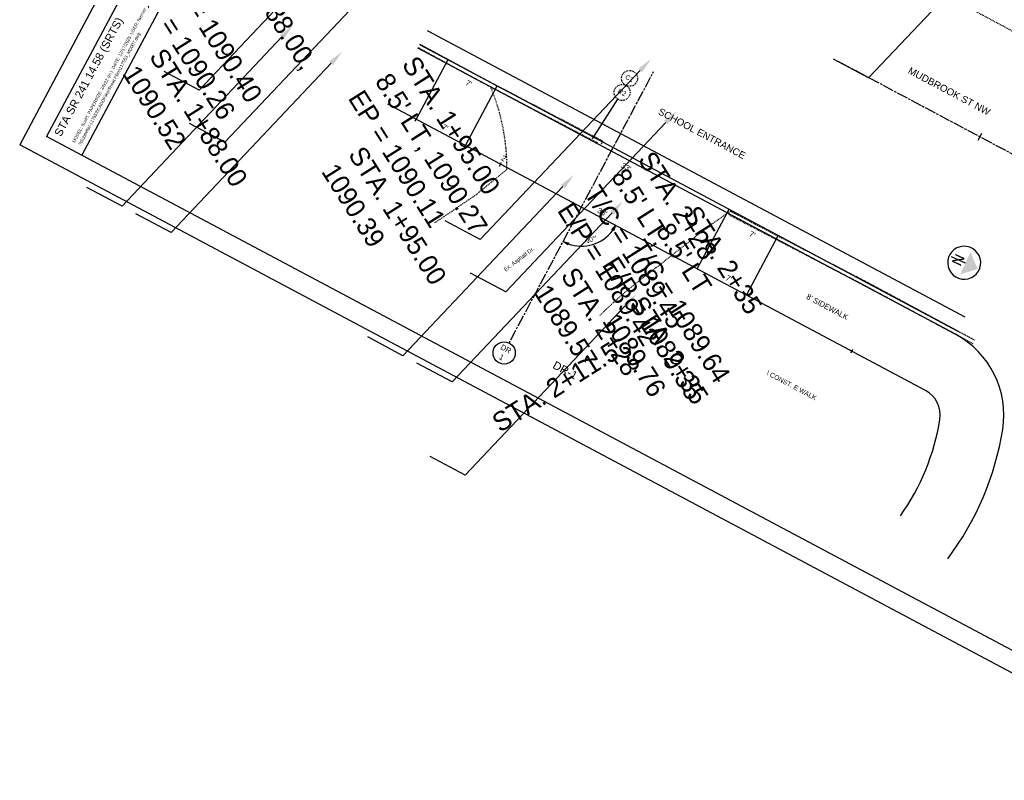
# Model space of a CAD drawing. Header units: feet. Extents: x 2247416 to 2247635, y 439127 to 439304.
# Tile 1 of 4: x 2247416 to 2247539, y 439127 to 439222. Entities that reach past the tile are written whole.
import ezdxf
from ezdxf import colors
from ezdxf.entities.mleader import LeaderData, LeaderLine
from ezdxf.enums import TextEntityAlignment as Align
from ezdxf.math import Vec2, Vec3

# ---------------------------------------------------------------- set-up
doc = ezdxf.new("R2010")
doc.units = ezdxf.units.FT
doc.header["$MEASUREMENT"] = 0
doc.header["$PDMODE"] = 3
for name, pattern in [('CL', [2, 0.3, -0.15, 1.4, -0.15]), ('OhDOT_USTN1', [0.055, 0.014, -0.041]), ('OhDOT_USTN2', [0.11, 0.069, -0.041]), ('OhDOT_USTN3', [0.22, 0.165, -0.055]), ('OhDOT_USTN5', [0.11, 0.055, -0.055])]:
    doc.linetypes.add(name, pattern=pattern)
for name, color, linetype in [('DR_X_Storm_Sewer', 151, 'OhDOT_USTN5'), ('GE_P_Cells', 1, 'Continuous'), ('GE_P_CL', 7, 'CL'), ('GE_P_CL_Text', 7, 'Continuous'), ('PV_P_Curb', 120, 'Continuous'), ('PV_P_Drive', 230, 'Continuous'), ('PV_P_EOP', 7, 'Continuous'), ('PV_P_Saw_Cut_Line', 62, 'Continuous'), ('PV_P_Text', 7, 'Continuous'), ('PV_P_Walk', 231, 'Continuous'), ('PV_X_Curb', 120, 'OhDOT_USTN1'), ('PV_X_EOP', 7, 'OhDOT_USTN3'), ('PV_X_Parking_Lot', 7, 'OhDOT_USTN5'), ('PV_X_Text', 7, 'Continuous'), ('SH_Border', 7, 'Continuous'), ('SH_Data', 7, 'Continuous'), ('SH_Text', 7, 'Continuous'), ('TX_P_20', 7, 'Continuous')]:
    doc.layers.add(name, color=color, linetype=linetype)
doc.styles.add('Font 70-Main Title', font='txt', dxfattribs={"height": 0.25})
doc.styles.add('OHDOTSymbols', font='arial.ttf')
doc.styles.add('Slanted-Normal', font='font31.shx', dxfattribs={"height": 0.12})
doc.styles.get("Standard").update_dxf_attribs({"font": 'arial.ttf'})
doc.styles.add('Straight-Normal', font='font30.shx', dxfattribs={"height": 0.14})
doc.dimstyles.new('Dec-2  Slanted', dxfattribs={"dimtxt": 0.14, "dimasz": 0.14, "dimexe": 0.07, "dimexo": 0.07, "dimgap": 0.07, "dimtad": 1, "dimzin": 3, "dimdsep": 46, "dimtxsty": 'Slanted-Normal', "dimblk": 'Dim1', "dimcen": 0, "dimclrd": 95, "dimclre": 95, "dimclrt": 7, "dimazin": 3, "dimtfac": 1, "dimtix": 1, "dimtofl": 0, "dimtmove": 1, "dimatfit": 3, "dimldrblk": 'Dim1', "dimfxl": 1, "dimtolj": 1, "dimtzin": 0, "dimlwd": -1, "dimlwe": -1, "dimarcsym": 0})

# ---------------------------------------------------------------- blocks, each defined once
blk = doc.blocks.new('NARROW')
at = {"layer": 'SH_Data', "color": 7, "linetype": 'Continuous'}
blk.add_line((0, 0.033), (0, -0.354), dxfattribs=at)
blk.add_arc((0, 0), 0.415, 129.7798, 129.7633, dxfattribs=at)
blk.add_solid([(0, 0.374), (-0.308, 0.033), (0.308, 0.033)], dxfattribs=at)
at = {"layer": 'SH_Data', "color": 7, "linetype": 'Continuous', "style": 'Font 70-Main Title', "width": 1.15}
blk.add_text('N', height=0.25, dxfattribs=at).set_placement((-0.001, -0.166), align=Align.MIDDLE_CENTER)
blk = doc.blocks.new('Dim1')
h = blk.add_hatch(color=4)
h.dxf.hatch_style = 1
h.paths.add_polyline_path([(0, 0), (-1, -0.2), (-1, 0.2)])
at = {"color": 4}
blk.add_lwpolyline([(0, 0), (-1, -0.2), (-1, 0.2), (0, 0)], dxfattribs=at)
blk = doc.blocks.new('*D963')
at = {"color": 95, "linetype": 'Continuous', "transparency": 16777216}
blk.add_arc((2247486.29, 439198.9), 4.89, 250.1795, 323.7458, dxfattribs=at)
at = {"layer": 'Defpoints', "color": 0, "transparency": 16777216}
for p in [(2247495.37, 439215.95), (2247461.97, 439211.85), (2247486.46, 439194.01), (2247477.2, 439181.84), (2247529.53, 439175.87)]:
    blk.add_point(p, dxfattribs=at)
at = {"color": 95, "transparency": 16777216, "xscale": 0.7000000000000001, "yscale": 0.7000000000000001, "zscale": 0.7000000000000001}
for p, rotation in [((2247490.6, 439196.6), 57.85422836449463), ((2247483.99, 439194.58), 156.0710966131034)]:
    blk.add_blockref('Dim1', p, dxfattribs=dict(at, rotation=rotation))
at = {"color": 7, "transparency": 16777216, "insert": (2247487.53, 439194.84), "char_height": 0.6, "attachment_point": 5, "rotation": 16.9627, "style": 'Slanted-Normal'}
blk.add_mtext("\\A1;90°'", dxfattribs=at)

msp = doc.modelspace()

# ---------------------------------------------------------------- linework, layer by layer
at = {"layer": 'DR_X_Storm_Sewer'}
msp.add_line((2247524.957, 439229.358, 1092.438), (2247546.12, 439218.024, 1092.438), dxfattribs=at)
at = {"layer": 'GE_P_CL'}
msp.add_line((2247477.205, 439181.836), (2247495.375, 439215.955), dxfattribs=at)
msp.add_lwpolyline([(2247518.523, 439217.276), (2247583.26, 439182.8)], dxfattribs=at)
at = {"layer": 'GE_P_CL_Text'}
for p, q in [((2247487.69, 439207.506, -544.113), (2247490.871, 439212.496, -78.653)), ((2247465.429, 439209.722), (2247465.664, 439210.163)), ((2247536.148, 439207.323, 1083.62), (2247536.618, 439208.205, 1083.62)), ((2247476.021, 439204.081), (2247476.256, 439204.522)), ((2247520.153, 439180.579, 1083.62), (2247520.388, 439181.02, 1083.62))]:
    msp.add_line(p, q, dxfattribs=at)
at = {"layer": 'GE_P_CL_Text', "linetype": 'OhDOT_USTN2'}
for centre in [(2247492.349, 439215.104), (2247491.409, 439213.339)]:
    msp.add_circle(centre, 1, dxfattribs=at)
at = {"layer": 'GE_P_CL_Text'}
msp.add_circle((2247476.592, 439180.584, 542.139), 1.394, dxfattribs=at)
at = {"layer": 'PV_P_Curb'}
msp.add_lwpolyline([(2247532.326, 439154.699, 0.1225373), (2247539.24, 439170.972, 0.3201442), (2247533.288, 439182.93), (2247502.638, 439199.253), (2247465.733, 439218.906)], format="xyb", dxfattribs=at)
at = {"layer": 'PV_P_Drive'}
for points in [[(2247465.547, 439209.942), (2247469.55, 439217.459)], [(2247471.725, 439206.652), (2247475.728, 439214.169)], [(2247500.852, 439191.14), (2247504.848, 439198.643)], [(2247507.031, 439187.85), (2247511.026, 439195.352)]]:
    msp.add_lwpolyline(points, dxfattribs=at)
at = {"layer": 'PV_P_EOP'}
for p, q in [((2247465.968, 439219.348), (2247502.803, 439199.731)), ((2247502.803, 439199.731), (2247533.523, 439183.372))]:
    msp.add_line(p, q, dxfattribs=at)
at = {"layer": 'PV_P_Saw_Cut_Line'}
msp.add_line((2247466.909, 439221.113), (2247534.463, 439185.137), dxfattribs=at)
at = {"layer": 'PV_P_Walk'}
msp.add_line((2247529.528, 439175.869), (2247461.973, 439211.845), dxfattribs=at)
for centre, radius, start, end in [((2247527.883, 439172.78), 3.5, 350.95399, 61.96266), ((2247503.082, 439176.728), 28.614, 324.52477, 350.95399)]:
    msp.add_arc(centre, radius, start, end, dxfattribs=at)
at = {"layer": 'PV_X_Curb'}
for points, elevation in [([(2247465.774, 439218.982), (2247473.049, 439215.009), (2247488.298, 439207.017), (2247488.229, 439206.887)], 1091.281), ([(2247504.804, 439197.971), (2247521.673, 439189.191), (2247535.508, 439181.75)], 1089.437)]:
    msp.add_lwpolyline(points, dxfattribs=dict(at, elevation=elevation))
at = {"layer": 'PV_X_EOP'}
for points, elevation in [([(2247466.009, 439219.424), (2247473.285, 439215.45), (2247488.976, 439207.226), (2247488.671, 439206.652)], 1091.281), ([(2247505.034, 439198.415), (2247521.907, 439189.633), (2247535.744, 439182.19)], 1089.437)]:
    msp.add_lwpolyline(points, dxfattribs=dict(at, elevation=elevation))
at = {"layer": 'PV_X_Parking_Lot'}
for points, elevation in [([(2247476.945, 439203.657), (2247473.059, 439200.472)], 1090.09), ([(2247473.059, 439200.472), (2247467.809, 439196.896)], 1090.09), ([(2247505.034, 439198.415), (2247502.258, 439196.49), (2247494.737, 439190.556)], 1089.437)]:
    msp.add_lwpolyline(points, dxfattribs=dict(at, elevation=elevation))
for centre, radius, start, end in [((2247450.068, 439203.752, 1090.133), 26.877, 359.79907, 22.28235), ((2247528.272, 439145.353, 1089.615), 56.284, 126.57069, 134.7874)]:
    msp.add_arc(centre, radius, start, end, dxfattribs=at)
at = {"layer": 'SH_Border'}
for p, q in [((2247467.42, 439303.854), (2247415.715, 439206.763)), ((2247468.452, 439300.472), (2247419.097, 439207.795)), ((2247472.865, 439298.122), (2247423.51, 439205.445)), ((2247564.733, 439130.237), (2247419.097, 439207.795)), ((2247565.764, 439126.855), (2247415.715, 439206.763))]:
    msp.add_line(p, q, dxfattribs=at)

# ---------------------------------------------------------------- block references
at = {"layer": 'GE_P_Cells', "xscale": 5, "yscale": 5, "zscale": 5, "rotation": 244.6935946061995}
msp.add_blockref('NARROW', (2247534.397, 439191.926), dxfattribs=at)

# ---------------------------------------------------------------- texts
at = {"layer": 'GE_P_CL_Text', "style": 'Slanted-Normal'}
for s, insert, char_height, width, attachment_point, rotation in [("STA. 1+88.00,\\P8.5' LT\\PT/C = 1090.40\\PE/P = 1090.26", (2247442.18, 439234.621, 2167.247), 2.4, 57.4825, 1, 302.31251), ('STA. 1+88.00\\P1090.52', (2247433.95, 439219.151, 2167.247), 2.4, 57.4825, 1, 302.31251), ("STA. 1+95.00\\P8.5' LT, 1090.27\\PEP = 1090.11", (2247465.695, 439218.17, 1083.627), 2.4, 57.4825, 1, 302.31251), ("7'", (2247471.968, 439214.16), 0.7, 7.70436, 8, 331.96266), ('C1', (2247492.349, 439215.104), 0.6, 14.37063, 5, 331.96266), ('R2', (2247491.409, 439213.339), 0.6, 14.37063, 5, 331.96266), ("7'", (2247469.014, 439208.613), 0.7, 7.70436, 8, 331.96266), ('STA. 1+95.00\\P1090.39', (2247458.955, 439206.826, 1083.627), 2.4, 57.4825, 1, 302.31251), ('2', (2247476.373, 439204.743), 0.7, 7.70436, 8, 331.96266), ("STA. 2+28 \\P8.5' LT, \\PT/C = 1089.45\\PE/P = 1089.42", (2247495.361, 439206.201, 2167.247), 2.4, 57.4825, 1, 302.31251), ("33'", (2247491.755, 439203.623), 0.7, 7.70436, 8, 331.96266), ("33'", (2247488.758, 439197.995), 0.7, 7.70436, 8, 331.96266), ("STA. 2+35\\P8.5' LT\\PT/C = 1089.64\\PE/P = 1089.35", (2247501, 439199.368, 1083.627), 2.4, 57.4825, 1, 302.31251), ("7'", (2247507.607, 439195.181), 0.7, 7.70436, 8, 331.96266), ('STA. 2+28\\P1089.57', (2247485.66, 439191.613, 2167.247), 2.4, 57.4825, 1, 302.31251), ("7'", (2247504.653, 439189.633), 0.7, 7.70436, 8, 331.96266), ('STA. 2+35\\P1089.76', (2247494.261, 439188.024, 1083.627), 2.4, 57.4825, 1, 302.31251), ('STA. 2+11.5', (2247474.794, 439172.543, 2167.254), 2.4, 57.4825, 1, 32.31251), ('DR\\P1', (2247476.104, 439179.748, 813.044), 0.7, 7.70436, 8, 331.96266), ('\\\\ CONST. E WALK', (2247515.915, 439175.143, -1083.62), 0.6, 14.37063, 3, 331.96266)]:
    msp.add_mtext(s, dxfattribs=dict(at, insert=insert, char_height=char_height, width=width, attachment_point=attachment_point, rotation=rotation))
at = {"layer": 'PV_P_Text', "insert": (2247514.813, 439188.056, -1082.916), "char_height": 0.7, "width": 13.90979, "attachment_point": 1, "rotation": 331.96266, "style": 'Slanted-Normal'}
msp.add_mtext("8' SIDEWALK", dxfattribs=at)
at = {"layer": 'PV_X_Text', "insert": (2247476.487, 439191.191, 1086.254), "char_height": 0.5, "width": 181.3992, "attachment_point": 1, "rotation": 37.42946, "style": 'Straight-Normal'}
msp.add_mtext('Ex. Asphalt Dr.', dxfattribs=at)
at = {"layer": 'SH_Border', "char_height": 0.875, "attachment_point": 5, "rotation": 331.96266, "style": 'OHDOTSymbols'}
for s, insert in [('MUDBROOK ST NW', (2247532.518, 439213.486)), ('SCHOOL ENTRANCE', (2247501.447, 439208.167))]:
    msp.add_mtext_dynamic_manual_height_columns(s, width=59.58188, gutter_width=5, heights=[11.559], dxfattribs=dict(at, insert=insert))
at = {"layer": 'SH_Data', "linetype": 'Continuous'}
for s, p in [('MODEL: SuvFt. PAPERSIZE: 34x22 (In.)  DATE: 12/17/2025  USER: fwerner', (2247422.65, 439206.968)), (':\\\\Submittal-117553\\CADDFiles\\Sheet Files\\117553_MD007.dwg', (2247423.363, 439206.589))]:
    msp.add_text(s, height=0.4, rotation=61.96266, dxfattribs=at).set_placement(p)
at = {"layer": 'SH_Text', "linetype": 'Continuous', "style": 'OHDOTSymbols'}
msp.add_text('STA SR 241 14.58 (SRTS)', height=1, rotation=61.96266, dxfattribs=at).set_placement((2247423.936, 439215.533), align=Align.TOP_CENTER)
msp.add_text('DR-1', height=1, rotation=331.96266, dxfattribs=at).set_placement((2247484.274, 439178.409), align=Align.MIDDLE_CENTER)

# ---------------------------------------------------------------- dimensions: what is measured, and where the dimension line sits
dim = msp.add_angular_dim_2l(base=(2247486.457, 439194.013), line1=((2247529.528, 439175.869), (2247461.973, 439211.845)), line2=((2247477.205, 439181.836), (2247495.375, 439215.955)), dimstyle='Dec-2  Slanted', override={"dimpost": "'"})
dim.commit()
dim.dimension.update_dxf_attribs({"geometry": '*D963', "text_midpoint": (2247487.525, 439194.844)})

# ---------------------------------------------------------------- leaders
at = {"layer": 'TX_P_20'}
ml = msp.add_multileader_mtext('Standard', dxfattribs=at)
ml.set_content('', color=(178, 178, 178))
ml.set_leader_properties()
ml.build(insert=Vec2(0, 0))
ml.multileader.update_dxf_attribs({"dogleg_length": 2.2, "arrow_head_size": 2, "scale": 20})
ctx = ml.context
ctx.base_point, ctx.scale, ctx.char_height, ctx.arrow_head_size, ctx.landing_gap_size, ctx.plane_origin, ctx.plane_x_axis, ctx.plane_y_axis = Vec3(2247517.642, 439267.523), 20, 2, 2, 1.8, Vec3(2247599.988, 439213.653), Vec3(-0.8826415, 0.4700468), Vec3(-0.4700468, -0.8826415)
notes = []
notes.append((ctx, [(0, (1, 1, 0), (2247556.479, 439246.841), (-0.8826415, 0.4700468), 44, [(0, [(2247548.147, 439215.73)], 0, [])])]))
ctx.mtext.insert, ctx.mtext.text_direction, ctx.mtext.rotation, ctx.mtext.flow_direction = Vec3(2247515.584, 439267.487), Vec3(-0.8826415, 0.4700468), -3.1415927, 5
ml = msp.add_multileader_mtext('Standard', dxfattribs=at)
ml.set_content('', color=(178, 178, 178))
ml.set_leader_properties()
ml.build(insert=Vec2(0, 0))
ml.multileader.update_dxf_attribs({"dogleg_length": 0.25, "arrow_head_size": 2, "scale": 20})
ctx = ml.context
ctx.base_point, ctx.scale, ctx.char_height, ctx.arrow_head_size, ctx.landing_gap_size, ctx.plane_origin, ctx.plane_x_axis, ctx.plane_y_axis = Vec3(2247517.97, 439217.519, 1083.62), 20, 2, 2, 1.8, Vec3(2247510.126, 439273.968, 1083.62), Vec3(-0.8826415, 0.4700468), Vec3(-0.4700468, -0.8826415)
notes.append((ctx, [(1, (1, 1, 0), (2247522.383, 439215.169, 1083.62), (-0.8826415, 0.4700468), 5, [(0, [(2247543.862, 439237.894, 1083.62)], 0, [])])]))
ctx.mtext.insert, ctx.mtext.text_direction, ctx.mtext.rotation, ctx.mtext.flow_direction = Vec3(2247515.911, 439217.483, 1083.62), Vec3(-0.8826415, 0.4700468), -3.1415927, 5
ml = msp.add_multileader_mtext('Standard', dxfattribs=at)
ml.set_content('', color=(178, 178, 178))
ml.set_leader_properties()
ml.build(insert=Vec2(0, 0))
ml.multileader.update_dxf_attribs({"dogleg_length": 0.25, "arrow_head_size": 2, "scale": 20})
ctx = ml.context
ctx.base_point, ctx.scale, ctx.char_height, ctx.arrow_head_size, ctx.landing_gap_size, ctx.plane_origin, ctx.plane_x_axis, ctx.plane_y_axis = Vec3(2247433.861, 439215.984, 1083.62), 20, 2, 2, 1.8, Vec3(2247426.017, 439272.433, 1083.62), Vec3(-0.8826415, 0.4700468), Vec3(-0.4700468, -0.8826415)
notes.append((ctx, [(1, (1, 1, 0), (2247438.274, 439213.634, 1083.62), (-0.8826415, 0.4700468), 5, [(0, [(2247459.753, 439236.359, 1083.62)], 0, [])])]))
ctx.mtext.insert, ctx.mtext.text_direction, ctx.mtext.rotation, ctx.mtext.flow_direction = Vec3(2247431.802, 439215.948, 1083.62), Vec3(-0.8826415, 0.4700468), -3.1415927, 5
ml = msp.add_multileader_mtext('Standard', dxfattribs=at)
ml.set_content('', color=(178, 178, 178))
ml.set_leader_properties()
ml.build(insert=Vec2(0, 0))
ml.multileader.update_dxf_attribs({"dogleg_length": 0.25, "arrow_head_size": 2, "scale": 20})
ctx = ml.context
ctx.base_point, ctx.scale, ctx.char_height, ctx.arrow_head_size, ctx.landing_gap_size, ctx.plane_origin, ctx.plane_x_axis, ctx.plane_y_axis = Vec3(2247437.066, 439209.433), 20, 2, 2, 1.8, Vec3(2247429.222, 439265.881), Vec3(-0.8826415, 0.4700468), Vec3(-0.4700468, -0.8826415)
notes.append((ctx, [(1, (1, 1, 0), (2247441.479, 439207.083), (-0.8826415, 0.4700468), 5, [(0, [(2247462.958, 439229.807)], 0, [])])]))
ctx.mtext.insert, ctx.mtext.text_direction, ctx.mtext.rotation, ctx.mtext.flow_direction = Vec3(2247435.007, 439209.396), Vec3(-0.8826415, 0.4700468), -3.1415927, 5
ml = msp.add_multileader_mtext('Standard', dxfattribs=at)
ml.set_content('', color=(178, 178, 178))
ml.set_leader_properties()
ml.build(insert=Vec2(0, 0))
ml.multileader.update_dxf_attribs({"dogleg_length": 0.25, "arrow_head_size": 2, "scale": 20})
ctx = ml.context
ctx.base_point, ctx.scale, ctx.char_height, ctx.arrow_head_size, ctx.landing_gap_size, ctx.plane_origin, ctx.plane_x_axis, ctx.plane_y_axis = Vec3(2247424.157, 439201.397, 1083.62), 20, 2, 2, 1.8, Vec3(2247416.313, 439257.845, 1083.62), Vec3(-0.8826415, 0.4700468), Vec3(-0.4700468, -0.8826415)
notes.append((ctx, [(1, (1, 1, 0), (2247428.571, 439199.047, 1083.62), (-0.8826415, 0.4700468), 5, [(0, [(2247450.049, 439221.771, 1083.62)], 0, [])])]))
ctx.mtext.insert, ctx.mtext.text_direction, ctx.mtext.rotation, ctx.mtext.flow_direction = Vec3(2247422.099, 439201.36, 1083.62), Vec3(-0.8826415, 0.4700468), -3.1415927, 5
ml = msp.add_multileader_mtext('Standard', dxfattribs=at)
ml.set_content('', color=(178, 178, 178))
ml.set_leader_properties()
ml.build(insert=Vec2(0, 0))
ml.multileader.update_dxf_attribs({"dogleg_length": 0.25, "arrow_head_size": 2, "scale": 20})
ctx = ml.context
ctx.base_point, ctx.scale, ctx.char_height, ctx.arrow_head_size, ctx.landing_gap_size, ctx.plane_origin, ctx.plane_x_axis, ctx.plane_y_axis = Vec3(2247430.326, 439198.089), 20, 2, 2, 1.8, Vec3(2247422.483, 439254.537), Vec3(-0.8826415, 0.4700468), Vec3(-0.4700468, -0.8826415)
notes.append((ctx, [(1, (1, 1, 0), (2247434.74, 439195.739), (-0.8826415, 0.4700468), 5, [(0, [(2247456.219, 439218.463)], 0, [])])]))
ctx.mtext.insert, ctx.mtext.text_direction, ctx.mtext.rotation, ctx.mtext.flow_direction = Vec3(2247428.268, 439198.052), Vec3(-0.8826415, 0.4700468), -3.1415927, 5
ml = msp.add_multileader_mtext('Standard', dxfattribs=at)
ml.set_content('', color=(178, 178, 178))
ml.set_leader_properties()
ml.build(insert=Vec2(0, 0))
ml.multileader.update_dxf_attribs({"dogleg_length": 0.25, "arrow_head_size": 2, "scale": 20})
ctx = ml.context
ctx.base_point, ctx.scale, ctx.char_height, ctx.arrow_head_size, ctx.landing_gap_size, ctx.plane_origin, ctx.plane_x_axis, ctx.plane_y_axis = Vec3(2247469.166, 439197.182, 1083.62), 20, 2, 2, 1.8, Vec3(2247461.322, 439253.631, 1083.62), Vec3(-0.8826415, 0.4700468), Vec3(-0.4700468, -0.8826415)
notes.append((ctx, [(1, (1, 1, 0), (2247473.579, 439194.832, 1083.62), (-0.8826415, 0.4700468), 5, [(0, [(2247495.058, 439217.557, 1083.62)], 0, [])])]))
ctx.mtext.insert, ctx.mtext.text_direction, ctx.mtext.rotation, ctx.mtext.flow_direction = Vec3(2247467.107, 439197.146, 1083.62), Vec3(-0.8826415, 0.4700468), -3.1415927, 5
ml = msp.add_multileader_mtext('Standard', dxfattribs=at)
ml.set_content('', color=(178, 178, 178))
ml.set_leader_properties()
ml.build(insert=Vec2(0, 0))
ml.multileader.update_dxf_attribs({"dogleg_length": 0.25, "arrow_head_size": 2, "scale": 20})
ctx = ml.context
ctx.base_point, ctx.scale, ctx.char_height, ctx.arrow_head_size, ctx.landing_gap_size, ctx.plane_origin, ctx.plane_x_axis, ctx.plane_y_axis = Vec3(2247472.372, 439190.631), 20, 2, 2, 1.8, Vec3(2247464.528, 439247.079), Vec3(-0.8826415, 0.4700468), Vec3(-0.4700468, -0.8826415)
notes.append((ctx, [(1, (1, 1, 0), (2247476.785, 439188.281), (-0.8826415, 0.4700468), 5, [(0, [(2247498.264, 439211.005)], 0, [])])]))
ctx.mtext.insert, ctx.mtext.text_direction, ctx.mtext.rotation, ctx.mtext.flow_direction = Vec3(2247470.313, 439190.594), Vec3(-0.8826415, 0.4700468), -3.1415927, 5
ml = msp.add_multileader_mtext('Standard', dxfattribs=at)
ml.set_content('', color=(178, 178, 178))
ml.set_leader_properties()
ml.build(insert=Vec2(0, 0))
ml.multileader.update_dxf_attribs({"dogleg_length": 0.25, "arrow_head_size": 2, "scale": 20})
ctx = ml.context
ctx.base_point, ctx.scale, ctx.char_height, ctx.arrow_head_size, ctx.landing_gap_size, ctx.plane_origin, ctx.plane_x_axis, ctx.plane_y_axis = Vec3(2247459.465, 439182.594, 1083.62), 20, 2, 2, 1.8, Vec3(2247451.621, 439239.042, 1083.62), Vec3(-0.8826415, 0.4700468), Vec3(-0.4700468, -0.8826415)
notes.append((ctx, [(1, (1, 1, 0), (2247463.879, 439180.243, 1083.62), (-0.8826415, 0.4700468), 5, [(0, [(2247485.357, 439202.968, 1083.62)], 0, [])])]))
ctx.mtext.insert, ctx.mtext.text_direction, ctx.mtext.rotation, ctx.mtext.flow_direction = Vec3(2247457.407, 439182.557, 1083.62), Vec3(-0.8826415, 0.4700468), -3.1415927, 5
ml = msp.add_multileader_mtext('Standard', dxfattribs=at)
ml.set_content('', color=(178, 178, 178))
ml.set_leader_properties()
ml.build(insert=Vec2(0, 0))
ml.multileader.update_dxf_attribs({"dogleg_length": 0.25, "arrow_head_size": 2, "scale": 20})
ctx = ml.context
ctx.base_point, ctx.scale, ctx.char_height, ctx.arrow_head_size, ctx.landing_gap_size, ctx.plane_origin, ctx.plane_x_axis, ctx.plane_y_axis = Vec3(2247465.632, 439179.287), 20, 2, 2, 1.8, Vec3(2247457.788, 439235.735), Vec3(-0.8826415, 0.4700468), Vec3(-0.4700468, -0.8826415)
notes.append((ctx, [(1, (1, 1, 0), (2247470.045, 439176.937), (-0.8826415, 0.4700468), 5, [(0, [(2247491.524, 439199.661)], 0, [])])]))
ctx.mtext.insert, ctx.mtext.text_direction, ctx.mtext.rotation, ctx.mtext.flow_direction = Vec3(2247463.573, 439179.25), Vec3(-0.8826415, 0.4700468), -3.1415927, 5
ml = msp.add_multileader_mtext('Standard', dxfattribs=at)
ml.set_content('', color=(178, 178, 178))
ml.set_leader_properties()
ml.build(insert=Vec2(0, 0))
ml.multileader.update_dxf_attribs({"dogleg_length": 0.25, "arrow_head_size": 2, "scale": 20})
ctx = ml.context
ctx.base_point, ctx.scale, ctx.char_height, ctx.arrow_head_size, ctx.landing_gap_size, ctx.plane_origin, ctx.plane_x_axis, ctx.plane_y_axis = Vec3(2247467.297, 439167.582), 20, 2, 2, 1.8, Vec3(2247459.454, 439224.031), Vec3(-0.8826415, 0.4700468), Vec3(-0.4700468, -0.8826415)
notes.append((ctx, [(1, (1, 1, 0), (2247471.711, 439165.232), (-0.8826415, 0.4700468), 5, [(0, [(2247493.189, 439187.957)], 0, [])])]))
ctx.mtext.insert, ctx.mtext.text_direction, ctx.mtext.rotation, ctx.mtext.flow_direction = Vec3(2247465.239, 439167.546), Vec3(-0.8826415, 0.4700468), -3.1415927, 5
for ctx, leaders in notes:
    for number, flags, end, landing, length, lines in leaders:
        leader = LeaderData()
        leader.index, (leader.has_last_leader_line, leader.has_dogleg_vector, leader.attachment_direction) = number, flags
        leader.last_leader_point, leader.dogleg_vector, leader.dogleg_length = Vec3(end), Vec3(landing), length
        for number, points, colour, breaks in lines:
            line = LeaderLine()
            line.index, line.vertices, line.color, line.breaks = number, Vec3.list(points), colors.encode_raw_color(colour), breaks
            leader.lines.append(line)
        ctx.leaders.append(leader)

doc.saveas('drawing.dxf')
